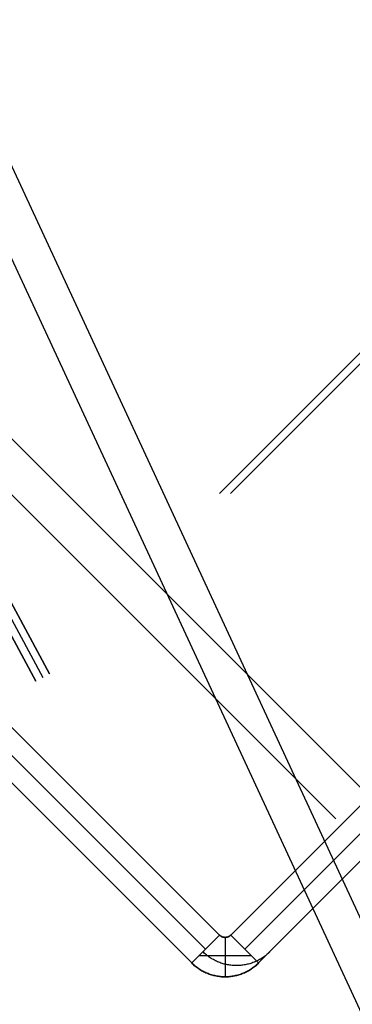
# Model space of a CAD drawing. Header units: millimetres. Extents: x -1690 to 192, y -898 to 54.
# Tile 78 of 256: x -1660 to -1647, y -20 to 18. Entities that reach past the tile are written whole.
import ezdxf

# ---------------------------------------------------------------- set-up
doc = ezdxf.new("R2010")
doc.units = ezdxf.units.MM
doc.header["$MEASUREMENT"] = 0
doc.layers.add('OVIDIO 186x93x72h', color=7, linetype='Continuous')

msp = doc.modelspace()

# ---------------------------------------------------------------- linework, layer by layer
at = {"layer": 'OVIDIO 186x93x72h', "extrusion": (0.265507, 0.881208, -0.391124)}
for points in [[(1560.848, 428.981), (1606.468, 488.201)], [(1606.468, 488.201), (1560.848, 428.981)]]:
    msp.add_lwpolyline(points, dxfattribs=at)
at = {"layer": 'OVIDIO 186x93x72h', "extrusion": (0.202852, -0.108979, 0.973126)}
for points in [[(-750.51, 1609.817), (-750.51, 1449.161)], [(-750.51, 1449.161), (-750.51, 1609.817)], [(-750.805, 1609.817), (-750.805, 1449.161)], [(-751.1, 1609.817), (-751.1, 1449.161)], [(-751.1, 1449.161), (-751.1, 1609.817)]]:
    msp.add_lwpolyline(points, dxfattribs=at)
at = {"layer": 'OVIDIO 186x93x72h', "extrusion": (0.26556, 0.881185, -0.391139)}
for points in [[(1560.844, 427.499), (1607.164, 487.617)], [(1607.164, 487.617), (1560.844, 427.499)]]:
    msp.add_lwpolyline(points, dxfattribs=at)
at = {"layer": 'OVIDIO 186x93x72h', "extrusion": (0.265352, 0.881275, -0.391079)}
for points in [[(1561.077, 430.413), (1603.461, 485.462)], [(1603.461, 485.462), (1561.077, 430.413)], [(1603.64, 485.324), (1561.256, 430.275)], [(1561.256, 430.275), (1603.64, 485.324)]]:
    msp.add_lwpolyline(points, dxfattribs=at)
at = {"layer": 'OVIDIO 186x93x72h', "extrusion": (0.235702, -0.235702, 0.942809)}
for points in [[(-1155.073, 1376.762), (-1155.073, 1267.684)], [(-1156.021, 1267.684), (-1156.021, 1376.762)], [(-1158.868, 1267.684), (-1158.868, 1376.762)], [(-1157.919, 1376.762), (-1157.919, 1267.684)]]:
    msp.add_lwpolyline(points, dxfattribs=at)
at = {"layer": 'OVIDIO 186x93x72h', "extrusion": (0.202866, -0.108989, 0.973122)}
for points in [[(-751.518, 1593.2), (-751.518, 1535.819)], [(-751.518, 1535.819), (-751.518, 1593.2)], [(-752.231, 1535.819), (-752.231, 1593.2)]]:
    msp.add_lwpolyline(points, dxfattribs=at)
at = {"layer": 'OVIDIO 186x93x72h', "extrusion": (0.202863, -0.108986, 0.973123)}
for points in [[(-752.942, 1593.199), (-752.942, 1535.818)], [(-752.942, 1535.818), (-752.942, 1593.199)]]:
    msp.add_lwpolyline(points, dxfattribs=at)
at = {"layer": 'OVIDIO 186x93x72h', "extrusion": (0.881185, 0.265561, 0.391139)}
for points in [[(466.361, 1224.927), (512.681, 1285.045)], [(512.681, 1285.045), (466.361, 1224.927)]]:
    msp.add_lwpolyline(points, dxfattribs=at)
at = {"layer": 'OVIDIO 186x93x72h', "extrusion": (0.881208, 0.265507, 0.391124)}
for points in [[(511.857, 1285.57), (466.237, 1226.35)], [(466.237, 1226.35), (511.857, 1285.57)]]:
    msp.add_lwpolyline(points, dxfattribs=at)
at = {"layer": 'OVIDIO 186x93x72h', "extrusion": (0.881274, 0.265352, 0.39108)}
msp.add_lwpolyline([(458.401, 1206.869), (502.714, 1264.425)], dxfattribs=at)
at = {"layer": 'OVIDIO 186x93x72h', "extrusion": (0.108979, -0.202852, 0.973126)}
for points in [[(-1465.21, 960.73), (-1465.21, 800.074)], [(-1465.21, 800.074), (-1465.21, 960.73)], [(-1464.915, 960.73), (-1464.915, 800.074)], [(-1464.619, 800.074), (-1464.619, 960.73)], [(-1464.619, 960.73), (-1464.619, 800.074)]]:
    msp.add_lwpolyline(points, dxfattribs=at)
at = {"layer": 'OVIDIO 186x93x72h', "extrusion": (0.881275, 0.265352, 0.391079)}
for points in [[(466.273, 1227.475), (508.656, 1282.524)], [(508.656, 1282.524), (466.273, 1227.475)], [(466.093, 1227.612), (508.477, 1282.662)], [(508.477, 1282.662), (466.093, 1227.612)]]:
    msp.add_lwpolyline(points, dxfattribs=at)
at = {"layer": 'OVIDIO 186x93x72h'}
for points in [[(-1646.741, -11.736), (-1682.932, 24.456)], [(-1647.801, -12.796), (-1683.985, 23.388)], [(-1671.278, 0.78), (-1652.751, -17.746)], [(-1653.282, -18.276), (-1671.808, 0.25)], [(-1671.808, 0.25), (-1653.282, -18.276)], [(-1651.797, -17.216), (-1642.534, -7.953)], [(-1642.534, -7.953), (-1651.797, -17.216)], [(-1651.266, -17.746), (-1642.003, -8.483)], [(-1650.736, -18.276), (-1641.473, -9.013)], [(-1641.473, -9.013), (-1650.736, -18.276)], [(-1652.009, -17.302), (-1652.009, -18.804)], [(-1651.003, -18.01), (-1653.015, -18.01)]]:
    msp.add_lwpolyline(points, dxfattribs=at)
at = {"layer": 'OVIDIO 186x93x72h', "extrusion": (0.108986, -0.202861, 0.973124)}
for points in [[(-1462.781, 944.122), (-1462.781, 886.741)], [(-1462.781, 886.741), (-1462.781, 944.122)]]:
    msp.add_lwpolyline(points, dxfattribs=at)
at = {"layer": 'OVIDIO 186x93x72h', "extrusion": (0.108989, -0.202866, 0.973122)}
for points in [[(-1463.493, 886.747), (-1463.493, 944.128)], [(-1464.206, 944.128), (-1464.206, 886.747)], [(-1464.206, 886.747), (-1464.206, 944.128)]]:
    msp.add_lwpolyline(points, dxfattribs=at)
at = {"layer": 'OVIDIO 186x93x72h', "extrusion": (0.999884, -0.000231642, -0.015217)}
for points in [[(0.211, -28.054), (10.752, 664.355)], [(-17.686, -27.766), (-7.583, 635.865)], [(-8.556, 635.88), (-18.659, -27.784)], [(-18.659, -27.784), (-8.556, 635.88)], [(-19.186, -27.765), (-9.083, 635.888)]]:
    msp.add_lwpolyline(points, dxfattribs=at)
at = {"layer": 'OVIDIO 186x93x72h', "extrusion": (-0.472605, 0.494807, 0.729253)}
msp.add_lwpolyline([(1192.363, -369.835), (1192.361, -369.743), (1192.362, -369.651), (1192.366, -369.559), (1192.373, -369.467), (1192.382, -369.375), (1192.394, -369.283), (1192.41, -369.192), (1192.428, -369.101), (1192.449, -369.01), (1192.472, -368.921), (1192.498, -368.832), (1192.528, -368.744), (1192.559, -368.657), (1192.593, -368.572), (1192.63, -368.488), (1192.669, -368.405)], dxfattribs=at)
at = {"layer": 'OVIDIO 186x93x72h', "extrusion": (0.021464, -0.046296, 0.998697)}
for points in [[(-1501.069, 640.801), (-1501.069, 742.104)], [(-1502.555, 641.765), (-1502.555, 742.278)]]:
    msp.add_lwpolyline(points, dxfattribs=at)
at = {"layer": 'OVIDIO 186x93x72h', "extrusion": (-0.000378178, 0.000378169, 1)}
for points in [[(-1670.748, 1.311), (-1652.222, -17.215)], [(-1652.222, -17.215), (-1670.748, 1.311)]]:
    msp.add_lwpolyline(points, dxfattribs=at)
at = {"layer": 'OVIDIO 186x93x72h', "extrusion": (-0.000231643, 0.999884, -0.015217)}
for points in [[(1652.225, -2.884), (1642.122, 660.75)], [(1642.122, 660.75), (1652.225, -2.884)], [(1641.697, 660.743), (1651.801, -2.882)], [(1651.801, -2.882), (1641.697, 660.743)]]:
    msp.add_lwpolyline(points, dxfattribs=at)
at = {"layer": 'OVIDIO 186x93x72h', "extrusion": (0.999884, -0.000231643, -0.015217)}
for points in [[(-18.659, -27.746), (-8.555, 635.88)], [(-8.555, 635.88), (-18.659, -27.746)]]:
    msp.add_lwpolyline(points, dxfattribs=at)
at = {"layer": 'OVIDIO 186x93x72h', "extrusion": (-0.276089, -0.12261, 0.953279)}
msp.add_lwpolyline([(-661.952, -1232.79), (-661.952, -1234.29)], dxfattribs=at)
at = {"layer": 'OVIDIO 186x93x72h', "extrusion": (0.015219, 0.015219, 0.999768)}
msp.add_lwpolyline([(-1650.505, -17.852), (-1650.537, -17.883), (-1650.57, -17.914), (-1650.605, -17.944), (-1650.639, -17.973), (-1650.675, -18.002), (-1650.711, -18.029), (-1650.748, -18.056), (-1650.786, -18.081), (-1650.824, -18.106), (-1650.863, -18.129), (-1650.902, -18.152), (-1650.942, -18.173), (-1650.982, -18.194), (-1651.023, -18.213), (-1651.064, -18.231), (-1651.106, -18.249), (-1651.147, -18.265), (-1651.189, -18.28), (-1651.231, -18.294), (-1651.273, -18.307), (-1651.316, -18.319), (-1651.358, -18.329), (-1651.4, -18.339), (-1651.443, -18.347), (-1651.485, -18.355), (-1651.527, -18.361), (-1651.57, -18.367), (-1651.612, -18.371), (-1651.654, -18.374), (-1651.695, -18.377), (-1651.736, -18.378), (-1651.778, -18.379), (-1651.819, -18.378), (-1651.86, -18.377), (-1651.902, -18.374), (-1651.943, -18.371), (-1651.985, -18.367), (-1652.028, -18.361), (-1652.07, -18.355), (-1652.112, -18.347), (-1652.155, -18.339), (-1652.197, -18.329), (-1652.24, -18.318), (-1652.282, -18.307), (-1652.324, -18.294), (-1652.366, -18.28), (-1652.408, -18.265), (-1652.45, -18.249), (-1652.491, -18.231), (-1652.532, -18.213), (-1652.573, -18.194), (-1652.613, -18.173), (-1652.653, -18.152), (-1652.692, -18.129), (-1652.731, -18.105), (-1652.769, -18.081), (-1652.807, -18.055), (-1652.844, -18.029), (-1652.88, -18.001), (-1652.916, -17.973), (-1652.95, -17.944), (-1652.985, -17.914), (-1653.018, -17.883), (-1653.05, -17.851)], dxfattribs=at)
at = {"layer": 'OVIDIO 186x93x72h', "extrusion": (0.000792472, 0.000792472, 0.999999)}
for points in [[(-1653.279, -18.273), (-1652.218, -17.212)], [(-1652.218, -17.212), (-1653.279, -18.273)]]:
    msp.add_lwpolyline(points, dxfattribs=at)
at = {"layer": 'OVIDIO 186x93x72h', "extrusion": (-5.44015e-08, 5.43987e-08, 1)}
for points in [[(-1651.797, -17.216), (-1650.736, -18.276)], [(-1650.736, -18.276), (-1651.797, -17.216)]]:
    msp.add_lwpolyline(points, dxfattribs=at)
at = {"layer": 'OVIDIO 186x93x72h'}
for points in [[(-1651.797, -17.216, -2.626), (-1651.804, -17.223, -2.626), (-1651.812, -17.23, -2.626), (-1651.819, -17.236, -2.626), (-1651.827, -17.243, -2.626), (-1651.835, -17.248, -2.626), (-1651.843, -17.254, -2.626), (-1651.851, -17.259, -2.626), (-1651.859, -17.264, -2.626), (-1651.863, -17.267, -2.626), (-1651.868, -17.269, -2.626), (-1651.872, -17.271, -2.626), (-1651.876, -17.273, -2.626), (-1651.88, -17.275, -2.626), (-1651.885, -17.277, -2.626), (-1651.889, -17.279, -2.626), (-1651.894, -17.281, -2.626), (-1651.898, -17.283, -2.626), (-1651.902, -17.284, -2.626), (-1651.911, -17.288, -2.626), (-1651.921, -17.29, -2.626), (-1651.93, -17.293, -2.626), (-1651.94, -17.295, -2.626), (-1651.949, -17.297, -2.626), (-1651.959, -17.299, -2.626), (-1651.969, -17.3, -2.626), (-1651.979, -17.301, -2.626), (-1651.989, -17.302, -2.626), (-1651.999, -17.302, -2.626), (-1652.009, -17.302, -2.626), (-1652.019, -17.302, -2.626), (-1652.029, -17.302, -2.626), (-1652.039, -17.301, -2.626), (-1652.049, -17.3, -2.626), (-1652.059, -17.299, -2.626), (-1652.068, -17.297, -2.626), (-1652.078, -17.295, -2.626), (-1652.087, -17.293, -2.626), (-1652.097, -17.29, -2.627), (-1652.106, -17.288, -2.627), (-1652.115, -17.284, -2.627), (-1652.12, -17.283, -2.627), (-1652.124, -17.281, -2.627), (-1652.128, -17.279, -2.627), (-1652.133, -17.277, -2.627), (-1652.137, -17.275, -2.627), (-1652.141, -17.273, -2.627), (-1652.146, -17.271, -2.627), (-1652.15, -17.269, -2.627), (-1652.154, -17.267, -2.627), (-1652.158, -17.264, -2.627), (-1652.162, -17.262, -2.627), (-1652.166, -17.259, -2.628), (-1652.175, -17.254, -2.628), (-1652.183, -17.249, -2.628), (-1652.19, -17.243, -2.628), (-1652.198, -17.236, -2.628), (-1652.206, -17.23, -2.628), (-1652.213, -17.223, -2.628), (-1652.221, -17.216, -2.628)], [(-1652.221, -17.216, -2.628), (-1652.213, -17.223, -2.628), (-1652.206, -17.23, -2.628), (-1652.198, -17.236, -2.628), (-1652.19, -17.243, -2.628), (-1652.183, -17.249, -2.628), (-1652.175, -17.254, -2.628), (-1652.166, -17.259, -2.628), (-1652.162, -17.262, -2.627), (-1652.158, -17.264, -2.627), (-1652.154, -17.267, -2.627), (-1652.15, -17.269, -2.627), (-1652.146, -17.271, -2.627), (-1652.141, -17.273, -2.627), (-1652.137, -17.275, -2.627), (-1652.133, -17.277, -2.627), (-1652.128, -17.279, -2.627), (-1652.124, -17.281, -2.627), (-1652.12, -17.283, -2.627), (-1652.115, -17.284, -2.627), (-1652.106, -17.288, -2.627), (-1652.097, -17.29, -2.627), (-1652.087, -17.293, -2.626), (-1652.078, -17.295, -2.626), (-1652.068, -17.297, -2.626), (-1652.059, -17.299, -2.626), (-1652.049, -17.3, -2.626), (-1652.039, -17.301, -2.626), (-1652.029, -17.302, -2.626), (-1652.019, -17.302, -2.626), (-1652.009, -17.302, -2.626), (-1651.999, -17.302, -2.626), (-1651.989, -17.302, -2.626), (-1651.979, -17.301, -2.626), (-1651.969, -17.3, -2.626), (-1651.959, -17.299, -2.626), (-1651.949, -17.297, -2.626), (-1651.94, -17.295, -2.626), (-1651.93, -17.293, -2.626), (-1651.921, -17.29, -2.626), (-1651.911, -17.288, -2.626), (-1651.902, -17.284, -2.626), (-1651.898, -17.283, -2.626), (-1651.894, -17.281, -2.626), (-1651.889, -17.279, -2.626), (-1651.885, -17.277, -2.626), (-1651.88, -17.275, -2.626), (-1651.876, -17.273, -2.626), (-1651.872, -17.271, -2.626), (-1651.868, -17.269, -2.626), (-1651.863, -17.267, -2.626), (-1651.859, -17.264, -2.626), (-1651.851, -17.259, -2.626), (-1651.843, -17.254, -2.626), (-1651.835, -17.248, -2.626), (-1651.827, -17.243, -2.626), (-1651.819, -17.236, -2.626), (-1651.812, -17.23, -2.626), (-1651.804, -17.223, -2.626), (-1651.797, -17.216, -2.626)], [(-1653.282, -18.276, -2.626), (-1653.249, -18.309, -2.626), (-1653.215, -18.34, -2.626), (-1653.181, -18.37, -2.626), (-1653.147, -18.399, -2.626), (-1653.112, -18.427, -2.626), (-1653.077, -18.453, -2.626), (-1653.041, -18.479, -2.626), (-1653.005, -18.504, -2.626), (-1652.968, -18.528, -2.626), (-1652.931, -18.55, -2.626), (-1652.894, -18.572, -2.626), (-1652.855, -18.593, -2.626), (-1652.817, -18.613, -2.626), (-1652.778, -18.632, -2.626), (-1652.738, -18.65, -2.626), (-1652.698, -18.667, -2.626), (-1652.657, -18.683, -2.626), (-1652.616, -18.698, -2.626), (-1652.575, -18.712, -2.626), (-1652.533, -18.725, -2.626), (-1652.49, -18.737, -2.626), (-1652.448, -18.749, -2.626), (-1652.405, -18.759, -2.626), (-1652.361, -18.768, -2.626), (-1652.318, -18.776, -2.626), (-1652.274, -18.783, -2.626), (-1652.23, -18.79, -2.626), (-1652.186, -18.795, -2.626), (-1652.142, -18.798, -2.626), (-1652.098, -18.801, -2.626), (-1652.053, -18.803, -2.626), (-1652.009, -18.804, -2.626), (-1651.965, -18.803, -2.626), (-1651.92, -18.801, -2.626), (-1651.876, -18.798, -2.626), (-1651.832, -18.795, -2.626), (-1651.788, -18.79, -2.626), (-1651.744, -18.783, -2.626), (-1651.7, -18.776, -2.626), (-1651.656, -18.768, -2.626), (-1651.613, -18.759, -2.626), (-1651.57, -18.749, -2.626), (-1651.528, -18.737, -2.626), (-1651.485, -18.725, -2.626), (-1651.443, -18.712, -2.626), (-1651.402, -18.698, -2.626), (-1651.361, -18.683, -2.626), (-1651.32, -18.666, -2.626), (-1651.28, -18.649, -2.626), (-1651.24, -18.632, -2.626), (-1651.201, -18.613, -2.626), (-1651.162, -18.593, -2.626), (-1651.124, -18.572, -2.626), (-1651.087, -18.55, -2.626), (-1651.049, -18.528, -2.626), (-1651.013, -18.504, -2.626), (-1650.977, -18.479, -2.626), (-1650.941, -18.453, -2.626), (-1650.905, -18.426, -2.626), (-1650.871, -18.398, -2.626), (-1650.836, -18.37, -2.626), (-1650.802, -18.339, -2.626), (-1650.769, -18.308, -2.626), (-1650.736, -18.276, -2.626)], [(-1650.736, -18.276, -2.626), (-1650.769, -18.308, -2.626), (-1650.802, -18.339, -2.626), (-1650.836, -18.37, -2.626), (-1650.871, -18.398, -2.626), (-1650.905, -18.426, -2.626), (-1650.941, -18.453, -2.626), (-1650.977, -18.479, -2.626), (-1651.013, -18.504, -2.626), (-1651.049, -18.528, -2.626), (-1651.087, -18.55, -2.626), (-1651.124, -18.572, -2.626), (-1651.162, -18.593, -2.626), (-1651.201, -18.613, -2.626), (-1651.24, -18.632, -2.626), (-1651.28, -18.649, -2.626), (-1651.32, -18.666, -2.626), (-1651.361, -18.683, -2.626), (-1651.402, -18.698, -2.626), (-1651.443, -18.712, -2.626), (-1651.485, -18.725, -2.626), (-1651.528, -18.737, -2.626), (-1651.57, -18.749, -2.626), (-1651.613, -18.759, -2.626), (-1651.656, -18.768, -2.626), (-1651.7, -18.776, -2.626), (-1651.744, -18.783, -2.626), (-1651.788, -18.79, -2.626), (-1651.832, -18.795, -2.626), (-1651.876, -18.798, -2.626), (-1651.92, -18.801, -2.626), (-1651.965, -18.803, -2.626), (-1652.009, -18.804, -2.626), (-1652.053, -18.803, -2.626), (-1652.098, -18.801, -2.626), (-1652.142, -18.798, -2.626), (-1652.186, -18.795, -2.626), (-1652.23, -18.79, -2.626), (-1652.274, -18.783, -2.626), (-1652.318, -18.776, -2.626), (-1652.361, -18.768, -2.626), (-1652.405, -18.759, -2.626), (-1652.448, -18.749, -2.626), (-1652.49, -18.737, -2.626), (-1652.533, -18.725, -2.626), (-1652.575, -18.712, -2.626), (-1652.616, -18.698, -2.626), (-1652.657, -18.683, -2.626), (-1652.698, -18.667, -2.626), (-1652.738, -18.65, -2.626), (-1652.778, -18.632, -2.626), (-1652.817, -18.613, -2.626), (-1652.855, -18.593, -2.626), (-1652.894, -18.572, -2.626), (-1652.931, -18.55, -2.626), (-1652.968, -18.528, -2.626), (-1653.005, -18.504, -2.626), (-1653.041, -18.479, -2.626), (-1653.077, -18.453, -2.626), (-1653.112, -18.427, -2.626), (-1653.147, -18.399, -2.626), (-1653.181, -18.37, -2.626), (-1653.215, -18.34, -2.626), (-1653.249, -18.309, -2.626), (-1653.282, -18.276, -2.626)]]:
    msp.add_polyline3d(points, dxfattribs=at)

doc.saveas('drawing.dxf')
